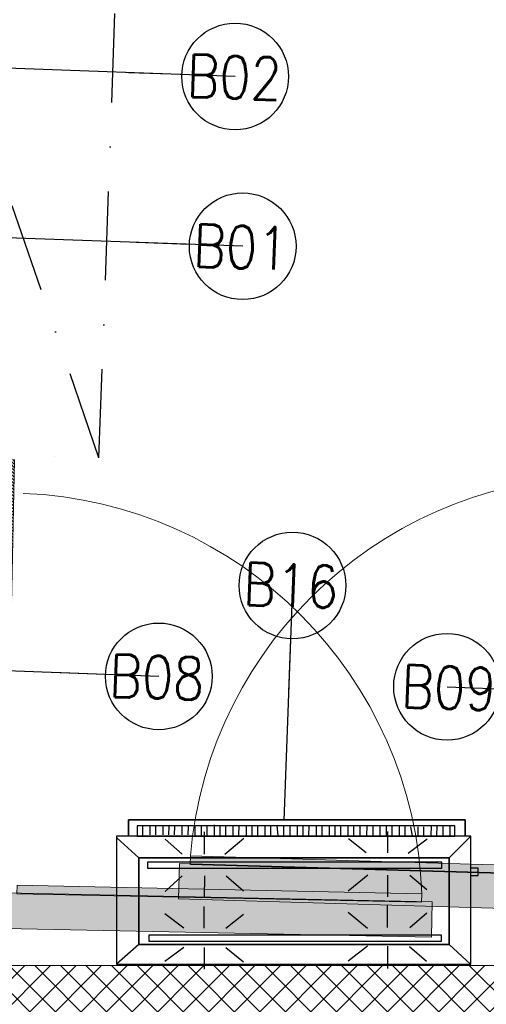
# Model space of a CAD drawing. Header units: millimetres. Extents: x 297264 to 416219, y -77299 to -23696.
# Tile 135 of 187: x 344280 to 344936, y -30999 to -29615. Entities that reach past the tile are written whole.
import ezdxf

# ---------------------------------------------------------------- set-up
doc = ezdxf.new("R2010")
doc.units = ezdxf.units.MM
doc.header["$LTSCALE"] = 2.5
doc.linetypes.add('DASHDOTX2', pattern=[2, 1, -0.5, 0, -0.5])
for name, color, linetype, lineweight in [('A-WALL', 7, 'Continuous', 30), ('CKD Equipments', 252, 'Continuous', 0), ('ELEVATION 1', 143, 'Continuous', 18), ('ELEVATION 4', 157, 'Continuous', 9), ('HATCH LIGHT', 250, 'Continuous', 0), ('ROOM TEXT', 7, 'Continuous', 5)]:
    doc.layers.add(name, color=color, linetype=linetype, lineweight=lineweight)
doc.layers.add('CKD-Hood', color=1, linetype='Continuous')
doc.layers.add('FAINTEQUIP', color=253, linetype='Continuous')
doc.styles.add('MTEXT', font='romans.shx', dxfattribs={"width": 0.85})
doc.styles.get("Standard").update_dxf_attribs({"font": 'GOTHIC.TTF'})
doc.dimstyles.new('AJKD_30', dxfattribs={"dimscale": 30, "dimtxt": 2, "dimasz": 1, "dimexe": 0.8, "dimexo": 0.8, "dimgap": 0.5, "dimtad": 1, "dimdec": 0, "dimzin": 0, "dimdsep": 46, "dimtxsty": 'Standard', "dimblk": 'ARCHTICK', "dimcen": 0.125, "dimclrd": 251, "dimclre": 251, "dimclrt": 42, "dimadec": 0, "dimazin": 0, "dimtfac": 1, "dimtdec": 0, "dimtix": 1, "dimtmove": 0, "dimatfit": 3, "dimfxl": 1, "dimtolj": 1, "dimtzin": 0, "dimarcsym": 1})

# ---------------------------------------------------------------- blocks, each defined once
blk = doc.blocks.new('G$C90A9299F')
at = {"layer": 'CKD Equipments'}
h = blk.add_hatch(dxfattribs=at)
h.set_pattern_fill('ANSI36', color=55, angle=360)
h.set_pattern_definition([(135, (-2880078.5, -3501379.5), (-6.1739260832, 1.6837980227), [7.9375, -1.5875, 0, -1.5875])])
h.paths.add_polyline_path([(598, 896), (610, 896), (610, 1465), (598, 1465)])
at = {"layer": 'CKD Equipments', "ltscale": 0.25}
h = blk.add_hatch(dxfattribs=at)
h.set_pattern_fill('ANSI31', color=4)
h.set_pattern_definition([(45, (-606493, 32858.5), (-2.24506403, 2.24506403), [])])
h.paths.add_polyline_path([(0, 880), (700, 880), (700, 0), (0, 0)])
h.paths.add_polyline_path([(30, 850), (670, 850), (670, 30), (30, 30)], flags=16)
at = {"layer": 'FAINTEQUIP'}
h = blk.add_hatch(dxfattribs=at)
h.set_pattern_fill('INSUL', color=4, angle=90)
h.set_pattern_definition([(360, (-12508187.531, 260434.304), (2e-14, 9.525), []), (360, (-12508187.531, 260437.479), (2e-14, 9.525), [3.175, -3.175]), (360, (-12508187.531, 260440.654), (2e-14, 9.525), [3.175, -3.175])])
h.paths.add_polyline_path([(609, 880), (609, 1480), (659, 1480), (659, 880)])
at = {"layer": 'CKD Equipments', "elevation": 0.1}
blk.add_lwpolyline([(609, 880), (609, 1480), (659, 1480), (659, 880), (609, 880)], dxfattribs=at)
blk.add_lwpolyline([(598, 896), (610, 896), (610, 1465), (598, 1465)], close=True, dxfattribs=at)
at = {"layer": 'CKD Equipments', "ltscale": 0.25}
blk.add_lwpolyline([(0, 880), (700, 880), (700, 0), (0, 0), (0, 880)], dxfattribs=at)
blk.add_lwpolyline([(30, 850), (670, 850), (670, 30), (30, 30)], close=True, dxfattribs=at)
at = {"layer": 'CKD Equipments'}
blk.add_arc((631, 881.8, 0.1), 584.2, 93.243, 178.8996, dxfattribs=at)
blk = doc.blocks.new('G$CD5B1A49A')
at = {"color": 3}
for points in [[(490, 186.8), (490, 210), (17, 210), (17, 186.8)], [(17, 186.8), (17, 210), (490, 210), (490, 186.8)], [(37, 186.6), (37.1, 201), (37.1, 201)], [(47.4, 188.9), (47.5, 200.9), (47.5, 200.9)], [(55.4, 188.9), (55.5, 200.9), (55.5, 200.9)], [(65.8, 188.8), (65.9, 200.8), (65.9, 200.8)], [(73.8, 188.7), (73.9, 200.7), (73.9, 200.7)], [(81.8, 188.6), (81.9, 200.6), (81.9, 200.6)], [(92.2, 188.6), (92.3, 200.6), (92.3, 200.6)], [(101, 188.5), (101.1, 200.5), (101.1, 200.5)], [(110.6, 188.4), (110.7, 200.4), (110.7, 200.4)], [(119.4, 188.3), (119.5, 200.3), (119.5, 200.3)], [(127.4, 188.3), (127.5, 200.3), (127.5, 200.3)], [(137.8, 188.2), (137.9, 202.6), (137.9, 202.6)], [(145.8, 188.1), (145.9, 202.5), (145.9, 202.5)], [(153.8, 188), (153.9, 202.4), (153.9, 202.4)], [(164.2, 188), (164.3, 202.4), (164.3, 202.4)], [(172.2, 187.9), (172.3, 202.3), (172.3, 202.3)], [(182.6, 187.8), (182.7, 202.2), (182.7, 202.2)], [(190.6, 187.7), (190.7, 202.1), (190.7, 202.1)], [(198.6, 187.7), (198.7, 202.1), (198.7, 202.1)], [(209, 187.6), (209.1, 202), (209.1, 202)], [(217, 187.5), (217.1, 201.9), (217.1, 201.9)], [(227.4, 187.4), (225.9, 201.8), (225.9, 201.8)], [(235.4, 187.3), (235.5, 201.7), (235.5, 201.7)], [(244.2, 187.3), (244.3, 201.7), (244.3, 201.7)], [(254.6, 187.2), (254.7, 201.6), (254.7, 201.6)], [(262.6, 187.1), (262.7, 201.5), (262.7, 201.5)], [(270.6, 187.1), (270.7, 201.5), (270.7, 201.5)], [(281, 187), (281.1, 201.4), (281.1, 201.4)], [(289, 186.9), (289.1, 201.3), (289.1, 201.3)], [(299.4, 186.8), (299.5, 201.2), (299.5, 201.2)], [(307.4, 186.7), (307.5, 201.1), (307.5, 201.1)], [(315.4, 186.7), (315.5, 201.1), (315.5, 201.1)], [(325.8, 186.6), (325.9, 201), (325.9, 201)], [(333.8, 186.5), (333.9, 200.9), (333.9, 200.9)], [(342.6, 186.4), (342.7, 200.8), (342.7, 200.8)], [(352.2, 188), (352.3, 200.8), (352.3, 200.8)], [(361, 187.9), (361.1, 200.7), (361.1, 200.7)], [(370.6, 187.8), (370.7, 200.6), (370.7, 200.6)], [(379.4, 187.7), (379.5, 200.5), (379.5, 200.5)], [(387.4, 187.7), (387.5, 200.5), (387.5, 200.5)], [(397.8, 187.6), (397.9, 200.4), (397.9, 200.4)], [(405.8, 187.5), (405.9, 200.3), (405.9, 200.3)], [(416.2, 187.4), (413.9, 200.2), (413.9, 200.2)], [(424.2, 187.4), (424.3, 200.2), (424.3, 200.2)], [(432.2, 187.3), (432.3, 200.1), (432.3, 200.1)], [(442.6, 187.2), (442.7, 201.6), (442.7, 201.6)], [(450.6, 187.1), (450.7, 201.5), (450.7, 201.5)], [(459.4, 187.1), (459.5, 201.5), (459.5, 201.5)], [(469, 187), (469.1, 201.4), (469.1, 201.4)], [(31.3, 156.5), (0.6, 184.4), (0.6, 184.4)], [(92.5, 161.7), (68.6, 182.6), (68.6, 182.6)], [(123.7, 161.6), (123.8, 192.8), (123.8, 192.8)], [(152.5, 161.5), (179, 183.8), (179, 183.8)], [(350.9, 163.3), (326.2, 183.3), (326.2, 183.3)], [(381.3, 163.2), (381.4, 193.6), (381.4, 193.6)], [(410.1, 163.1), (436.6, 183), (436.6, 183)], [(467.7, 156.5), (498.2, 186.8), (498.2, 186.8)], [(498, 131.6), (508.4, 131.6), (508.4, 142), (498, 142)], [(92.4, 131.3), (68.3, 109), (68.3, 109)], [(123.6, 131.2), (123.5, 100), (123.5, 100)], [(154, 131.1), (178.7, 110.2), (178.7, 110.2)], [(353.2, 132.1), (325.9, 109.7), (325.9, 109.7)], [(381.2, 132), (381.1, 101.6), (381.1, 101.6)], [(412.4, 131.9), (436.3, 111.8), (436.3, 111.8)], [(123.4, 57.6), (123.5, 88), (123.5, 88)], [(381, 58.4), (381.1, 89.6), (381.1, 89.6)], [(94.6, 57.7), (68.2, 77.8), (68.2, 77.8)], [(153.8, 57.5), (178.6, 77.4), (178.6, 77.4)], [(353, 56.9), (325.8, 79.3), (325.8, 79.3)], [(412.2, 58.3), (436.2, 79), (436.2, 79)], [(31.3, 34.7), (0, 6.8), (0, 6.8)], [(94.5, 30.5), (68, 10.6), (68, 10.6)], [(123.3, 30.4), (123.2, 0), (123.2, 0)], [(153.7, 30.3), (178.4, 10.2), (178.4, 10.2)], [(352.9, 32.1), (325.6, 11.3), (325.6, 11.3)], [(380.9, 32), (380.8, 0.8), (380.8, 0.8)], [(412.1, 31.9), (436, 11), (436, 11)], [(467.7, 34.7), (497.6, 6.8), (497.6, 6.8)]]:
    blk.add_lwpolyline(points, dxfattribs=at)
for points in [[(475.5, 201.3), (29, 201.3), (29, 186.8), (475.5, 186.7)], [(498.2, 186.8), (0, 186.8), (0, 6.8), (498.2, 6.8)], [(467.7, 156.5), (467.7, 34.7), (31.3, 34.7), (31.3, 156.5)], [(31.3, 34.7), (467.7, 34.7), (467.7, 156.5), (31.3, 156.5)], [(457.3, 150.1), (43.7, 150.1), (43.6, 141.9), (457.3, 141.9)], [(43.6, 141.9), (457.3, 141.9), (457.3, 150.1), (43.6, 150.1)], [(456.9, 47.7), (45.7, 47.7), (45.7, 39.4), (456.9, 39.4)], [(45.7, 39.4), (456.9, 39.4), (456.9, 47.7), (45.7, 47.7)]]:
    blk.add_lwpolyline(points, close=True, dxfattribs=at)
blk = doc.blocks.new('_ArchTick')
at = {"color": 0, "linetype": 'ByBlock', "const_width": 0.15}
blk.add_lwpolyline([(-0.5, -0.5), (0.5, 0.5)], dxfattribs=at)

msp = doc.modelspace()

# ---------------------------------------------------------------- hatches: boundary and pattern name
at = {"layer": 'HATCH LIGHT', "true_color": 0x636466}
h = msp.add_hatch(dxfattribs=at)
h.set_pattern_fill('ANSI32', color=251, scale=6)
h.set_pattern_definition([(45, (278504.94, -46725.026), (-40.411153, 40.411153), []), (45, (278531.88, -46725.026), (-40.411153, 40.411153), [])])
h.paths.add_polyline_path([(355647.8, -32590), (355453.8, -32638.8), (355635.4, -33359.7), (343082.7, -33359.6, -0.000263), (343068.2, -33559.6), (355892, -33559.7)])
h.paths.add_polyline_path([(343496.7, -25157.1), (343296.6, -25157.1, -0.011972), (342815.4, -34256), (343016, -34256, 0.01196)])
h.paths.add_polyline_path([(343480.3, -25697.6), (353159.2, -26046.6, 0.003501), (353653.3, -26800.6), (353820.9, -26691.5), (353270.8, -25850.5), (343486.5, -25497.7, -0.000262)])
h = msp.add_hatch(dxfattribs=at)
h.set_pattern_fill('ANSI37', color=251, scale=8)
h.set_pattern_definition([(45, (278504.942, -46725.026), (-17.960512, 17.960512), []), (135, (278504.942, -46725.026), (-17.960512, -17.960512), [])])
edge = h.paths.add_edge_path()
edge.add_line((346273.8, -25798.3), (343480.3, -25697.6))
edge.add_arc((153082.9, -19659.4), 190493.1, 356.573537, 358.183559, ccw=False)
edge.add_line((343235.5, -31044.7), (346084.7, -31044.7))
edge.add_line((346084.7, -31044.7), (346211.2, -27535.7))
edge.add_line((346211.2, -27535.7), (346111.3, -27532.1))
edge.add_line((346111.3, -27532.1), (346082, -28343.5))
edge.add_line((346082, -28343.5), (346082, -28343.5))
edge.add_line((346082, -28343.5), (346017.2, -30142.4))
edge.add_line((346017.2, -30142.4), (345988.2, -30944.7))
edge.add_line((345988.2, -30944.7), (343356.5, -30944.7))
edge.add_line((343356.5, -30944.7), (343482.6, -27449.3))
edge.add_line((343482.6, -27449.3), (344481.9, -27485.3))
edge.add_line((344481.9, -27485.3), (344523.3, -27486.8))
edge.add_line((344523.3, -27486.8), (344526.9, -27386.9))
edge.add_line((344526.9, -27386.9), (343486.2, -27349.3))
edge.add_line((343486.2, -27349.3), (343542.1, -25799.9))
edge.add_line((343542.1, -25799.9), (345041.1, -25853.9))
edge.add_line((345041.1, -25853.9), (345030.3, -26153.7))
edge.add_line((345030.3, -26153.7), (345006.9, -26801.7))
edge.add_line((345006.9, -26801.7), (345004.2, -26874.9))
edge.add_line((345004.2, -26874.9), (345104.2, -26878.5))
edge.add_line((345104.2, -26878.5), (345141, -25857.5))
edge.add_line((345141, -25857.5), (346170.3, -25894.7))
edge.add_line((346170.3, -25894.7), (346143.7, -26632.7))
edge.add_line((346143.7, -26632.7), (346243.6, -26636.3))
edge.add_line((346243.6, -26636.3), (346273.8, -25798.3))

# ---------------------------------------------------------------- linework, layer by layer
at = {"layer": 'CKD-Hood', "linetype": 'DASHDOTX2', "ltscale": 50, "elevation": 890}
msp.add_lwpolyline([(343485.8, -27596.7), (343392.1, -30195), (344391.4, -30231), (344485.1, -27632.7)], close=True, dxfattribs=at)
msp.add_lwpolyline([(344391.4, -30231), (343485.8, -27596.7)], dxfattribs=at)
at = {"layer": 'ELEVATION 1'}
msp.add_line((345988.2, -30944.7), (343356.5, -30944.7), dxfattribs=at)

# ---------------------------------------------------------------- block references
at = {"layer": 'A-WALL', "xscale": -1, "rotation": 88.31839783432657}
msp.add_blockref('G$C90A9299F', (346001.9, -30235.7), dxfattribs=at)
at = {"layer": 'A-WALL', "rotation": 268.7981669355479}
msp.add_blockref('G$C90A9299F', (343393.1, -30215.1, -270), dxfattribs=at)
at = {"layer": 'A-WALL'}
msp.add_blockref('G$CD5B1A49A', (344416, -30949.6), dxfattribs=at)

# ---------------------------------------------------------------- texts
at = {"layer": 'ROOM TEXT', "char_height": 60, "rotation": 357.9352, "style": 'MTEXT'}
for s, insert, attachment_point in [('\\A1;\\pxqc;B02', (344495.2, -29722.6, 0.2), 7), ('\\A1;\\pxqc;B01', (344504.4, -29961.3, 0.2), 7), ('\\A1;\\pxqc;B16', (344745.6, -30443.3, -269.7), 9), ('\\A1;\\pxqc;B08', (344386.4, -30566.1, 0.2), 7), ('\\A1;\\pxqc;B09', (344967.6, -30587, 0.2), 9)]:
    msp.add_mtext_dynamic_manual_height_columns(s, width=170.917, gutter_width=1.8, heights=[0], dxfattribs=dict(at, insert=insert, attachment_point=attachment_point))

# ---------------------------------------------------------------- leaders
at = {"layer": 'ELEVATION 4'}
for points in [[(344582.8, -29694.6), (344169.4, -29679.7)], [(344593.5, -29933.3), (343850, -29906.6)], [(344663.4, -30410.3, -269.9), (344651.5, -30740.6, -269.9)], [(344475.5, -30538.1), (343732, -30511.4)], [(344880.7, -30552.7), (345460.3, -30573.7)]]:
    msp.add_leader(points, dimstyle='AJKD_30', override={"dimasz": 5, "dimgap": 0.5, "dimtad": 0, "dimldrblk": 'DotBlank', "dimfxl": 0.18, "dimfxlon": 1, "dimarcsym": 2}, dxfattribs=at)

doc.saveas('drawing.dxf')
